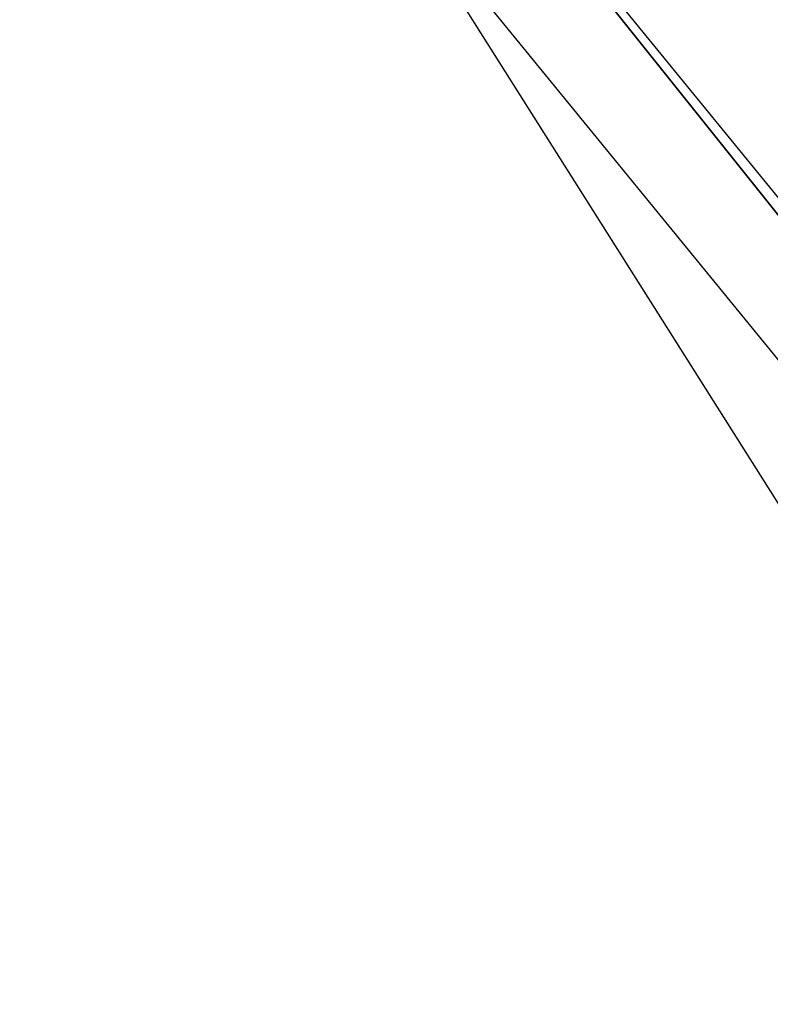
# Model space of a CAD drawing. Header units: millimetres. Extents: x -4 to 636, y -4 to 636.
# Tile 199 of 256: x 58.27 to 61.07, y 122.95 to 126.62. Entities that reach past the tile are written whole.
import ezdxf

# ---------------------------------------------------------------- set-up
doc = ezdxf.new("R2010")
doc.units = ezdxf.units.MM
doc.header["$LTSCALE"] = 25.4
doc.layers.get('0').update_dxf_attribs({"true_color": 0xff5454})

# ---------------------------------------------------------------- blocks, each defined once
blk = doc.blocks.new('AGNES-ROUND-LED-8210-8206-8188-8185.STL')
at = {"color": 7, "true_color": 0xffffff}
mesh = blk.add_polyface(dxfattribs=at)
corners = [(34.8079, 168.3676, -10.8004), (69.8737, 131.0212, 1.8359), (62.1124, 125.189, -10.8004), (43.4043, 172.8793, 1.8359)]
mesh.append_faces([[corners[k] for k in face] for face in [(0, 1, 2), (1, 0, 3)]], dxfattribs={"vtx0": -1, "color": 7})
mesh = blk.add_polyface(dxfattribs=at)
corners = [(69.0233, 130.3822, 1.8359), (33.8661, 167.8732, -10.8004), (61.2621, 124.55, -10.8004), (42.4624, 172.3849, 1.8359)]
mesh.append_faces([[corners[k] for k in face] for face in [(0, 1, 2), (1, 0, 3)]], dxfattribs={"vtx0": -1, "color": 7})
mesh = blk.add_polyface(dxfattribs=at)
corners = [(81.3261, 100.6093, -34.1886), (58.6243, 128.976, -34.2647), (58.3147, 128.7511, -34.1886), (81.608, 100.8681, -34.2647)]
mesh.append_faces([[corners[k] for k in face] for face in [(0, 1, 2), (1, 0, 3)]], dxfattribs={"vtx0": -1, "color": 7})

msp = doc.modelspace()

# ---------------------------------------------------------------- block references
at = {"color": 0}
msp.add_blockref('AGNES-ROUND-LED-8210-8206-8188-8185.STL', (0, 0), dxfattribs=at)

doc.saveas('drawing.dxf')
